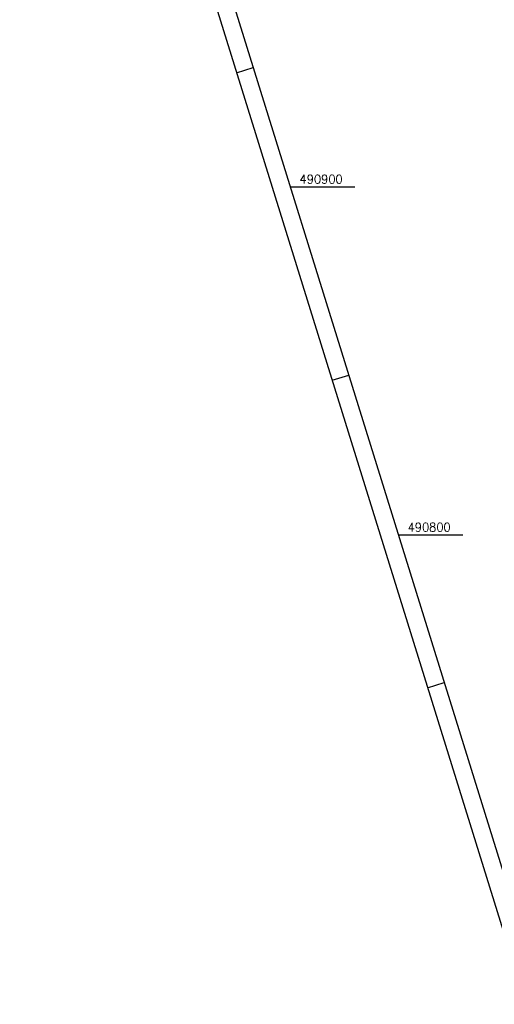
# Model space of a CAD drawing. Extents: x 508839 to 509459, y 490049 to 491221.
# Tile 5 of 9: x 508839 to 508975, y 490665 to 490948. Entities that reach past the tile are written whole.
import ezdxf

# ---------------------------------------------------------------- set-up
doc = ezdxf.new("R2010")
doc.units = 0
doc.header["$LTSCALE"] = 10
doc.header["$MEASUREMENT"] = 0
doc.linetypes.add('LT00', pattern=[0])
doc.layers.add('RAHMEN', color=250, linetype='Continuous')
doc.layers.add('V_RASTER', color=250, linetype='LT00')
doc.styles.get("Standard").update_dxf_attribs({"font": 'romans.shx', "width": 0.8})

msp = doc.modelspace()

# ---------------------------------------------------------------- linework, layer by layer
at = {"layer": 'RAHMEN'}
for p, q in [((508901.08, 490932.81), (508905.86, 490934.29)), ((508928.51, 490844.47), (508933.29, 490845.95)), ((508955.94, 490756.13), (508960.72, 490757.61))]:
    msp.add_line(p, q, dxfattribs=at)
for points in [[(508838.81, 491133.36), (509175.38, 490049.41), (509459.02, 490137.48), (509122.45, 491221.43), (508838.81, 491133.36)], [(508851, 491110.97), (509125.29, 490227.57), (509399.38, 490312.68), (509125.09, 491196.07), (508851, 491110.97)]]:
    msp.add_lwpolyline(points, dxfattribs=at)
at = {"layer": 'V_RASTER'}
for p, q in [((508916.5, 490900), (508935, 490900)), ((508966.05, 490800), (508947.55, 490800))]:
    msp.add_line(p, q, dxfattribs=at)

# ---------------------------------------------------------------- texts
for s, width, p in [(' 490900', 0.965, (508917.5, 490901)), (' 490800', 0.962, (508948.55, 490801))]:
    msp.add_text(s, height=2.5, rotation=0.0012, dxfattribs=dict(at, width=width)).set_placement(p)

doc.saveas('drawing.dxf')
